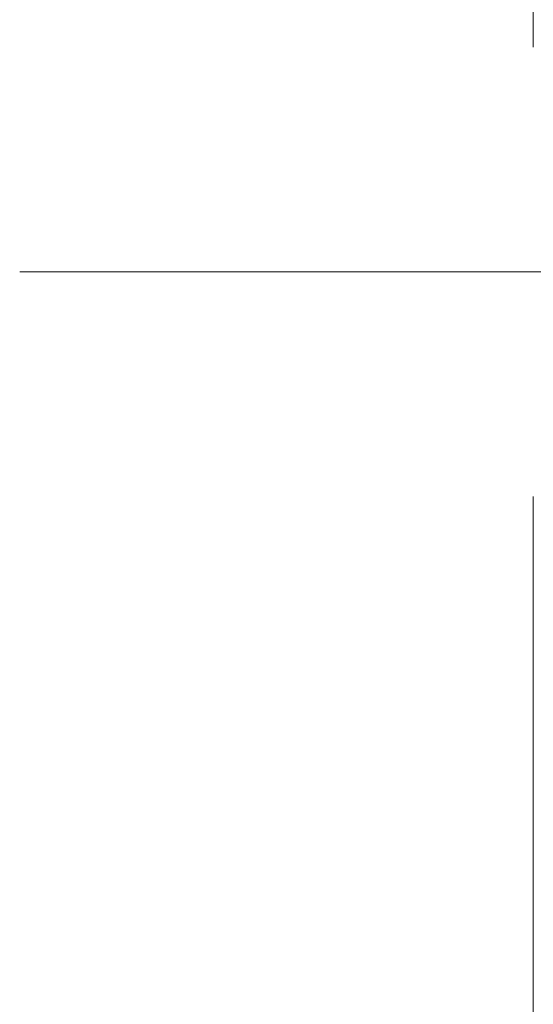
# Model space of a CAD drawing. Extents: x 3176 to 58266, y 1852 to 38199.
# Tile 8 of 256: x 3176 to 3731, y 24037 to 25101. Entities that reach past the tile are written whole.
import ezdxf

# ---------------------------------------------------------------- set-up
doc = ezdxf.new("R2010")
doc.units = 0
doc.header["$LTSCALE"] = 50
doc.linetypes.add('Onderlegger 1e verdieping$0$stramien', pattern=[22.225, 12.7, -3.175, 3.175, -3.175])
doc.layers.get('0').update_dxf_attribs({"linetype": 'CONTINUOUS'})
doc.layers.add('Onderlegger 1e verdieping$0$A-GLAZ', color=8, linetype='CONTINUOUS', lineweight=25)
doc.layers.add('Onderlegger 1e verdieping$0$S-GRID', color=8, linetype='CONTINUOUS', lineweight=18)

# ---------------------------------------------------------------- blocks, each defined once
blk = doc.blocks.new('Onderlegger 1e verdieping$0$31_KA_Houten kozijn metselwerkgevel met draaiend deel verdieping - 31_KA_Houten kozijn metselwerkgevel met draaiend deel verdieping-V223-Plotview 1e Verdieping - schaal 1 op 100')
at = {"layer": 'Onderlegger 1e verdieping$0$A-GLAZ', "lineweight": 18}
blk.add_line((-673.9, 210.1), (673.9, 210.1), dxfattribs=at)
blk = doc.blocks.new('Onderlegger 1e verdieping$0$31_KA_Houten kozijn metselwerkgevel met draaiend deel verdieping - 31_KA_Houten kozijn metselwerkgevel met draaiend deel verdieping-V232-Plotview 1e Verdieping - schaal 1 op 100')
at = {"layer": 'Onderlegger 1e verdieping$0$A-GLAZ', "lineweight": 18}
blk.add_line((-673.9, 210.1), (673.9, 210.1), dxfattribs=at)
blk = doc.blocks.new('Onderlegger 1e verdieping')
at = {"layer": 'Onderlegger 1e verdieping$0$S-GRID', "linetype": 'Onderlegger 1e verdieping$0$stramien'}
blk.add_line((3176.5, 24828.2), (55473.5, 24828.2), dxfattribs=at)
at = {"layer": 'Onderlegger 1e verdieping$0$A-GLAZ', "rotation": 89.99999999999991}
for name, p in [('Onderlegger 1e verdieping$0$31_KA_Houten kozijn metselwerkgevel met draaiend deel verdieping - 31_KA_Houten kozijn metselwerkgevel met draaiend deel verdieping-V223-Plotview 1e Verdieping - schaal 1 op 100', (3941.6, 25744.9)), ('Onderlegger 1e verdieping$0$31_KA_Houten kozijn metselwerkgevel met draaiend deel verdieping - 31_KA_Houten kozijn metselwerkgevel met draaiend deel verdieping-V232-Plotview 1e Verdieping - schaal 1 op 100', (3941.6, 23911.5))]:
    blk.add_blockref(name, p, dxfattribs=at)

msp = doc.modelspace()

# ---------------------------------------------------------------- block references
msp.add_blockref('Onderlegger 1e verdieping', (0, 0))

doc.saveas('drawing.dxf')
